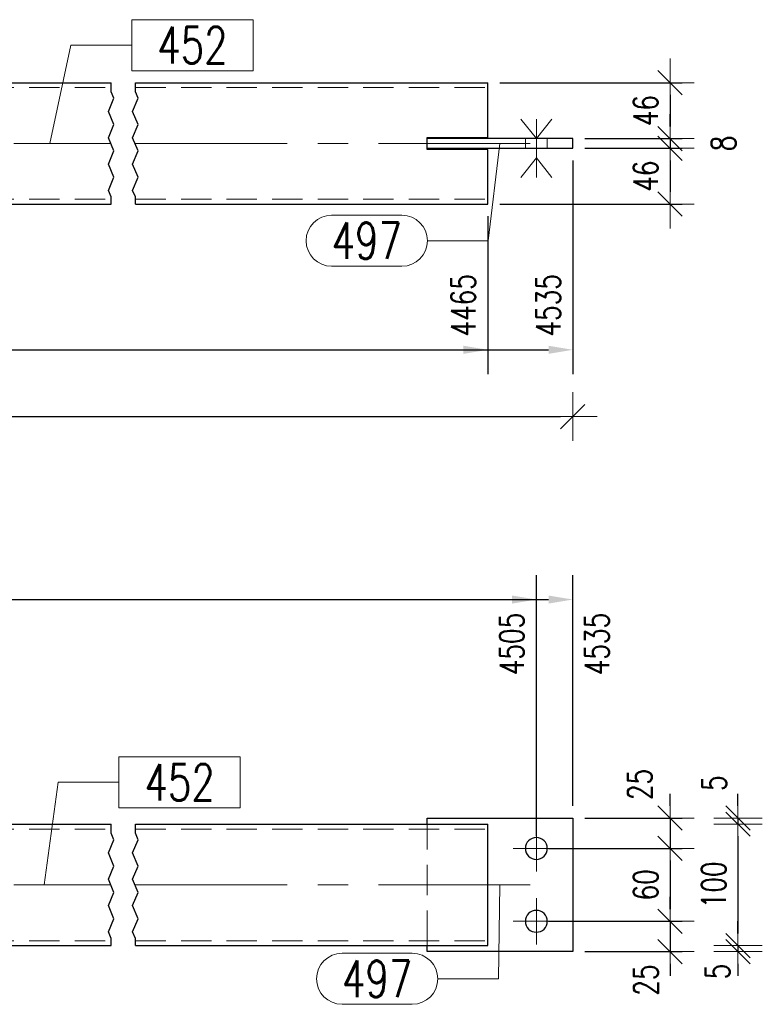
# Model space of a CAD drawing. Header units: millimetres. Extents: x -876 to 136, y 14938 to 15607.
# Tile 42 of 46: x -98 to -37, y 15337 to 15418. Entities that reach past the tile are written whole.
import ezdxf

# ---------------------------------------------------------------- set-up
doc = ezdxf.new("R2010")
doc.units = ezdxf.units.MM
doc.header["$LTSCALE"] = 10
doc.linetypes.add('HIDDEN', pattern=[0.375, 0.25, -0.125])
doc.linetypes.add('MITTE', pattern=[2, 1.25, -0.25, 0.25, -0.25])
doc.layers.get('Defpoints').update_dxf_attribs({"color": 1})
for name, color, linetype, lineweight in [('PS_Bolt', 4, 'Continuous', 13), ('PS_DIM', 4, 'Continuous', 13), ('PS_Hidden', 2, 'HIDDEN', 9), ('PS_Mid', 5, 'MITTE', 15), ('PS_Pos', 1, 'Continuous', 15), ('PS_Shape', 161, 'Continuous', 30), ('PS_SOLID', 7, 'Continuous', 30)]:
    doc.layers.add(name, color=color, linetype=linetype, lineweight=lineweight)
doc.styles.add('simplex', font='simplex.shx', dxfattribs={"width": 0.75})
doc.dimstyles.new('1_10_GŁ_DS1-LS10', dxfattribs={"dimtxt": 2, "dimasz": 2, "dimexe": 2, "dimexo": 1, "dimgap": 1, "dimtad": 1, "dimjust": 4, "dimdec": 0, "dimlfac": 10, "dimtxsty": 'simplex', "dimblk1": 'NONE', "dimsah": 1, "dimcen": 2, "dimclrd": 256, "dimclre": 256, "dimclrt": 3, "dimadec": 1, "dimazin": 0, "dimtfac": 1, "dimtdec": 0, "dimtmove": 2, "dimatfit": 3, "dimfxl": 1, "dimarcsym": 0})
doc.dimstyles.new('1_10_PRZ', dxfattribs={"dimtxt": 2, "dimasz": 1, "dimexe": 2, "dimexo": 5, "dimgap": 1, "dimtad": 1, "dimdec": 0, "dimlfac": 10, "dimtxsty": 'simplex', "dimblk": 'dimznak', "dimcen": 2, "dimse1": 1, "dimse2": 1, "dimclrt": 3, "dimadec": 1, "dimazin": 0, "dimtfac": 1, "dimtdec": 0, "dimtix": 1, "dimtmove": 2, "dimatfit": 3, "dimldrblk": 'dim-grot', "dimfxl": 1, "dimarcsym": 0})
doc.dimstyles.new('1_10_PRZ_DS1-LS10', dxfattribs={"dimtxt": 2, "dimasz": 1, "dimexe": 2, "dimexo": 5, "dimgap": 1, "dimtad": 1, "dimdec": 0, "dimlfac": 10, "dimtxsty": 'simplex', "dimblk": 'dimznak', "dimcen": 2, "dimse1": 1, "dimse2": 1, "dimclrt": 3, "dimadec": 1, "dimazin": 0, "dimtfac": 1, "dimtdec": 0, "dimtix": 1, "dimtmove": 2, "dimatfit": 3, "dimldrblk": 'dim-grot', "dimfxl": 1, "dimarcsym": 0})
doc.dimstyles.new('1_10_SC', dxfattribs={"dimtxt": 2, "dimasz": 1, "dimexe": 1, "dimexo": 1, "dimgap": 1, "dimtad": 1, "dimdec": 0, "dimlfac": 10, "dimtxsty": 'simplex', "dimblk": 'dimznak', "dimcen": 2, "dimclrd": 256, "dimclre": 256, "dimclrt": 3, "dimadec": 1, "dimazin": 0, "dimtfac": 1, "dimtdec": 0, "dimtix": 1, "dimtmove": 2, "dimatfit": 3, "dimldrblk": 'dim-grot', "dimfxl": 1, "dimarcsym": 0})

# ---------------------------------------------------------------- blocks, each defined once
blk = doc.blocks.new('dimznak')
at = {"color": 0}
for points in [[(0, 2), (0, -2)], [(-2, 0), (2, 0)]]:
    blk.add_lwpolyline(points, dxfattribs=at)
at = {"color": 2}
blk.add_lwpolyline([(1, 1), (-1, -1)], dxfattribs=at)
blk = doc.blocks.new('*D174')
at = {"layer": 'Defpoints', "color": 0, "transparency": 16777216}
for p in [(-59.168, 15412.447), (-52.168, 15407.847), (-44.168, 15407.847)]:
    blk.add_point(p, dxfattribs=at)
at = {"layer": 'PS_DIM', "lineweight": -2, "transparency": 16777216}
for p, q in [((-58.168, 15412.447), (-43.168, 15412.447)), ((-44.168, 15411.447), (-44.168, 15408.847)), ((-51.168, 15407.847), (-43.168, 15407.847))]:
    blk.add_line(p, q, dxfattribs=at)
for p, rotation in [((-44.168, 15412.447), 90), ((-44.168, 15407.847), 270)]:
    blk.add_blockref('dimznak', p, dxfattribs=dict(at, rotation=rotation))
at = {"layer": 'PS_DIM', "color": 3, "transparency": 16777216, "insert": (-46.168, 15410.147), "char_height": 2, "attachment_point": 5, "rotation": 90, "style": 'simplex'}
blk.add_mtext('46', dxfattribs=at)
blk = doc.blocks.new('dim-grot')
blk.add_hatch(color=256).paths.add_polyline_path([(0, 0), (-2, 0.5), (-2, -0.5)])
blk.add_lwpolyline([(0, 0), (-2, 0.5), (-2, -0.5), (0, 0)])
blk = doc.blocks.new('*D175')
at = {"layer": 'Defpoints', "color": 0, "transparency": 16777216}
for p in [(-52.168, 15407.847), (-52.168, 15407.047), (-44.168, 15407.047)]:
    blk.add_point(p, dxfattribs=at)
at = {"layer": 'PS_DIM', "lineweight": -2, "transparency": 16777216}
for p, q in [((-44.168, 15408.847), (-44.168, 15409.847)), ((-51.168, 15407.847), (-43.168, 15407.847)), ((-44.168, 15407.847), (-44.168, 15407.047)), ((-51.168, 15407.047), (-43.168, 15407.047)), ((-44.168, 15406.047), (-44.168, 15405.047))]:
    blk.add_line(p, q, dxfattribs=at)
for p, rotation in [((-44.168, 15407.847), 270), ((-44.168, 15407.047), 90)]:
    blk.add_blockref('dimznak', p, dxfattribs=dict(at, rotation=rotation))
at = {"layer": 'PS_DIM', "color": 3, "transparency": 16777216, "insert": (-39.762, 15407.447), "char_height": 2, "attachment_point": 5, "rotation": 90, "style": 'simplex'}
blk.add_mtext('8', dxfattribs=at)
blk = doc.blocks.new('*D176')
at = {"layer": 'Defpoints', "color": 0, "transparency": 16777216}
for p in [(-52.168, 15407.047), (-59.168, 15402.447), (-44.168, 15402.447)]:
    blk.add_point(p, dxfattribs=at)
at = {"layer": 'PS_DIM', "lineweight": -2, "transparency": 16777216}
for p, q in [((-51.168, 15407.047), (-43.168, 15407.047)), ((-44.168, 15406.047), (-44.168, 15403.447)), ((-58.168, 15402.447), (-43.168, 15402.447))]:
    blk.add_line(p, q, dxfattribs=at)
for p, rotation in [((-44.168, 15407.047), 90), ((-44.168, 15402.447), 270)]:
    blk.add_blockref('dimznak', p, dxfattribs=dict(at, rotation=rotation))
at = {"layer": 'PS_DIM', "color": 3, "transparency": 16777216, "insert": (-46.168, 15404.747), "char_height": 2, "attachment_point": 5, "rotation": 90, "style": 'simplex'}
blk.add_mtext('46', dxfattribs=at)
blk = doc.blocks.new('*D261')
at = {"layer": 'Defpoints', "color": 0, "transparency": 16777216}
for p in [(-52.168, 15351.876), (-55.168, 15349.376), (-44.168, 15349.376)]:
    blk.add_point(p, dxfattribs=at)
at = {"layer": 'PS_DIM', "lineweight": -2, "transparency": 16777216}
for p, q in [((-44.168, 15352.876), (-44.168, 15353.876)), ((-51.168, 15351.876), (-43.168, 15351.876)), ((-44.168, 15351.876), (-44.168, 15349.376)), ((-54.168, 15349.376), (-43.168, 15349.376)), ((-44.168, 15348.376), (-44.168, 15347.376))]:
    blk.add_line(p, q, dxfattribs=at)
for p, rotation in [((-44.168, 15351.876), 270), ((-44.168, 15349.376), 90)]:
    blk.add_blockref('dimznak', p, dxfattribs=dict(at, rotation=rotation))
at = {"layer": 'PS_DIM', "color": 3, "transparency": 16777216, "insert": (-46.651, 15354.643), "char_height": 2, "attachment_point": 5, "rotation": 90, "style": 'simplex'}
blk.add_mtext('25', dxfattribs=at)
blk = doc.blocks.new('*D262')
at = {"layer": 'Defpoints', "color": 0, "transparency": 16777216}
for p in [(-55.168, 15349.376), (-55.168, 15343.376), (-44.168, 15343.376)]:
    blk.add_point(p, dxfattribs=at)
at = {"layer": 'PS_DIM', "lineweight": -2, "transparency": 16777216}
for p, q in [((-54.168, 15349.376), (-43.168, 15349.376)), ((-44.168, 15348.376), (-44.168, 15344.376)), ((-54.168, 15343.376), (-43.168, 15343.376))]:
    blk.add_line(p, q, dxfattribs=at)
for p, rotation in [((-44.168, 15349.376), 90), ((-44.168, 15343.376), 270)]:
    blk.add_blockref('dimznak', p, dxfattribs=dict(at, rotation=rotation))
at = {"layer": 'PS_DIM', "color": 3, "transparency": 16777216, "insert": (-46.168, 15346.376), "char_height": 2, "attachment_point": 5, "rotation": 90, "style": 'simplex'}
blk.add_mtext('60', dxfattribs=at)
blk = doc.blocks.new('*D263')
at = {"layer": 'Defpoints', "color": 0, "transparency": 16777216}
for p in [(-55.168, 15343.376), (-52.168, 15340.876), (-44.168, 15340.876)]:
    blk.add_point(p, dxfattribs=at)
at = {"layer": 'PS_DIM', "lineweight": -2, "transparency": 16777216}
for p, q in [((-44.168, 15344.376), (-44.168, 15345.376)), ((-54.168, 15343.376), (-43.168, 15343.376)), ((-44.168, 15343.376), (-44.168, 15340.876)), ((-51.168, 15340.876), (-43.168, 15340.876)), ((-44.168, 15339.876), (-44.168, 15338.876))]:
    blk.add_line(p, q, dxfattribs=at)
for p, rotation in [((-44.168, 15343.376), 270), ((-44.168, 15340.876), 90)]:
    blk.add_blockref('dimznak', p, dxfattribs=dict(at, rotation=rotation))
at = {"layer": 'PS_DIM', "color": 3, "transparency": 16777216, "insert": (-46.154, 15338.531), "char_height": 2, "attachment_point": 5, "rotation": 90, "style": 'simplex'}
blk.add_mtext('25', dxfattribs=at)
blk = doc.blocks.new('*D264')
at = {"layer": 'Defpoints', "color": 0, "transparency": 16777216}
for p in [(-64.168, 15351.876), (-59.168, 15351.376), (-38.572, 15351.376)]:
    blk.add_point(p, dxfattribs=at)
at = {"layer": 'PS_DIM', "color": 0, "lineweight": -2, "transparency": 16777216}
for p, q in [((-38.572, 15352.876), (-38.572, 15353.876)), ((-38.572, 15351.876), (-38.572, 15351.376)), ((-38.572, 15350.376), (-38.572, 15349.376))]:
    blk.add_line(p, q, dxfattribs=at)
for p, rotation in [((-38.572, 15351.876), 270), ((-38.572, 15351.376), 90)]:
    blk.add_blockref('dimznak', p, dxfattribs=dict(at, rotation=rotation))
at = {"layer": 'PS_DIM', "color": 3, "transparency": 16777216, "insert": (-40.527, 15354.752), "char_height": 2, "attachment_point": 5, "rotation": 90, "style": 'simplex'}
blk.add_mtext('5', dxfattribs=at)
blk = doc.blocks.new('*D265')
at = {"layer": 'Defpoints', "color": 0, "transparency": 16777216}
for p in [(-59.168, 15351.376), (-66.238, 15341.376), (-38.572, 15341.376)]:
    blk.add_point(p, dxfattribs=at)
at = {"layer": 'PS_DIM', "color": 0, "lineweight": -2, "transparency": 16777216}
blk.add_line((-38.572, 15350.376), (-38.572, 15342.376), dxfattribs=at)
for p, rotation in [((-38.572, 15351.376), 90), ((-38.572, 15341.376), 270)]:
    blk.add_blockref('dimznak', p, dxfattribs=dict(at, rotation=rotation))
at = {"layer": 'PS_DIM', "color": 3, "transparency": 16777216, "insert": (-40.572, 15346.376), "char_height": 2, "attachment_point": 5, "rotation": 90, "style": 'simplex'}
blk.add_mtext('100', dxfattribs=at)
blk = doc.blocks.new('*D266')
at = {"layer": 'Defpoints', "color": 0, "transparency": 16777216}
for p in [(-66.238, 15341.376), (-64.168, 15340.876), (-38.572, 15340.876)]:
    blk.add_point(p, dxfattribs=at)
at = {"layer": 'PS_DIM', "color": 0, "lineweight": -2, "transparency": 16777216}
for p, q in [((-38.572, 15342.376), (-38.572, 15343.376)), ((-38.572, 15341.376), (-38.572, 15340.876)), ((-38.572, 15339.876), (-38.572, 15338.876))]:
    blk.add_line(p, q, dxfattribs=at)
for p, rotation in [((-38.572, 15341.376), 270), ((-38.572, 15340.876), 90)]:
    blk.add_blockref('dimznak', p, dxfattribs=dict(at, rotation=rotation))
at = {"layer": 'PS_DIM', "color": 3, "transparency": 16777216, "insert": (-40.251, 15339.238), "char_height": 2, "attachment_point": 5, "rotation": 90, "style": 'simplex'}
blk.add_mtext('5', dxfattribs=at)
blk = doc.blocks.new('*D303')
at = {"layer": 'Defpoints', "color": 0, "transparency": 16777216}
for p in [(-153.168, 15402.447), (-59.168, 15402.447), (-59.168, 15390.447)]:
    blk.add_point(p, dxfattribs=at)
at = {"layer": 'PS_DIM', "lineweight": -2, "transparency": 16777216}
for p, q in [((-153.168, 15401.447), (-153.168, 15388.447)), ((-59.168, 15401.447), (-59.168, 15388.447)), ((-153.168, 15390.447), (-61.168, 15390.447))]:
    blk.add_line(p, q, dxfattribs=at)
at = {"layer": 'PS_DIM', "transparency": 16777216}
blk.add_solid([(-61.168, 15390.781), (-61.168, 15390.114), (-59.168, 15390.447)], dxfattribs=at)
at = {"layer": 'PS_DIM', "color": 3, "transparency": 16777216, "insert": (-61.188, 15394.11), "char_height": 2, "attachment_point": 5, "rotation": 90, "style": 'simplex'}
blk.add_mtext('4465', dxfattribs=at)
blk = doc.blocks.new('_None')
blk = doc.blocks.new('*D304')
at = {"layer": 'Defpoints', "color": 0, "transparency": 16777216}
for p in [(-52.168, 15407.047), (-153.168, 15402.447), (-52.168, 15390.447)]:
    blk.add_point(p, dxfattribs=at)
at = {"layer": 'PS_DIM', "lineweight": -2, "transparency": 16777216}
for p, q in [((-52.168, 15406.047), (-52.168, 15388.447)), ((-153.168, 15401.447), (-153.168, 15388.447)), ((-153.168, 15390.447), (-54.168, 15390.447))]:
    blk.add_line(p, q, dxfattribs=at)
at = {"layer": 'PS_DIM', "transparency": 16777216}
blk.add_solid([(-54.168, 15390.781), (-54.168, 15390.114), (-52.168, 15390.447)], dxfattribs=at)
at = {"layer": 'PS_DIM', "color": 3, "transparency": 16777216, "insert": (-54.188, 15394.11), "char_height": 2, "attachment_point": 5, "rotation": 90, "style": 'simplex'}
blk.add_mtext('4535', dxfattribs=at)
blk = doc.blocks.new('*D312')
at = {"layer": 'Defpoints', "color": 0, "transparency": 16777216}
for p in [(-55.168, 15369.876), (-55.168, 15349.376), (-153.168, 15341.376)]:
    blk.add_point(p, dxfattribs=at)
at = {"layer": 'PS_DIM', "lineweight": -2, "transparency": 16777216}
for p, q in [((-153.168, 15342.376), (-153.168, 15371.876)), ((-55.168, 15350.376), (-55.168, 15371.876)), ((-153.168, 15369.876), (-57.168, 15369.876))]:
    blk.add_line(p, q, dxfattribs=at)
at = {"layer": 'PS_DIM', "transparency": 16777216}
blk.add_solid([(-57.168, 15370.209), (-57.168, 15369.543), (-55.168, 15369.876)], dxfattribs=at)
at = {"layer": 'PS_DIM', "color": 3, "transparency": 16777216, "insert": (-57.188, 15366.213), "char_height": 2, "attachment_point": 5, "rotation": 90, "style": 'simplex'}
blk.add_mtext('4505', dxfattribs=at)
blk = doc.blocks.new('*D313')
at = {"layer": 'Defpoints', "color": 0, "transparency": 16777216}
for p in [(-52.168, 15369.876), (-52.168, 15351.876), (-153.168, 15341.376)]:
    blk.add_point(p, dxfattribs=at)
at = {"layer": 'PS_DIM', "lineweight": -2, "transparency": 16777216}
for p, q in [((-153.168, 15342.376), (-153.168, 15371.876)), ((-52.168, 15352.876), (-52.168, 15371.876)), ((-153.168, 15369.876), (-54.168, 15369.876))]:
    blk.add_line(p, q, dxfattribs=at)
at = {"layer": 'PS_DIM', "transparency": 16777216}
blk.add_solid([(-54.168, 15370.209), (-54.168, 15369.543), (-52.168, 15369.876)], dxfattribs=at)
at = {"layer": 'PS_DIM', "color": 3, "transparency": 16777216, "insert": (-50.186, 15366.213), "char_height": 2, "attachment_point": 5, "rotation": 90, "style": 'simplex'}
blk.add_mtext('4535', dxfattribs=at)
blk = doc.blocks.new('*D439')
at = {"layer": 'Defpoints', "color": 0, "transparency": 16777216}
for p in [(-160.168, 15407.047), (-52.168, 15407.047), (-52.168, 15384.947)]:
    blk.add_point(p, dxfattribs=at)
at = {"layer": 'PS_DIM', "color": 0, "lineweight": -2, "transparency": 16777216}
blk.add_line((-159.168, 15384.947), (-53.168, 15384.947), dxfattribs=at)
at = {"layer": 'PS_DIM', "color": 0, "lineweight": -2, "transparency": 16777216, "rotation": 180}
blk.add_blockref('dimznak', (-160.168, 15384.947), dxfattribs=at)
at = {"layer": 'PS_DIM', "color": 0, "lineweight": -2, "transparency": 16777216}
blk.add_blockref('dimznak', (-52.168, 15384.947), dxfattribs=at)
at = {"layer": 'PS_DIM', "color": 3, "transparency": 16777216, "insert": (-106.168, 15386.987), "char_height": 2, "attachment_point": 5, "style": 'simplex'}
blk.add_mtext('4605', dxfattribs=at)
blk = doc.blocks.new('*X796')
at = {"color": 1}
for p, q in [((-90.168, 15411.704), (-90.168, 15412.447)), ((-88.168, 15411.704), (-88.168, 15412.447)), ((-89.938, 15411.162), (-90.168, 15411.704)), ((-87.938, 15411.162), (-88.168, 15411.704)), ((-90.397, 15410.079), (-89.938, 15411.162)), ((-88.397, 15410.079), (-87.938, 15411.162)), ((-89.938, 15408.995), (-90.397, 15410.079)), ((-87.938, 15408.995), (-88.397, 15410.079)), ((-90.397, 15407.912), (-89.938, 15408.995)), ((-88.397, 15407.912), (-87.938, 15408.995)), ((-89.938, 15406.828), (-90.397, 15407.912)), ((-87.938, 15406.828), (-88.397, 15407.912)), ((-90.397, 15405.744), (-89.938, 15406.828)), ((-88.397, 15405.744), (-87.938, 15406.828)), ((-89.938, 15404.661), (-90.397, 15405.744)), ((-87.938, 15404.661), (-88.397, 15405.744)), ((-90.397, 15403.577), (-89.938, 15404.661)), ((-88.397, 15403.577), (-87.938, 15404.661)), ((-90.168, 15403.035), (-90.397, 15403.577)), ((-88.168, 15403.035), (-88.397, 15403.577)), ((-90.168, 15402.447), (-90.168, 15403.035)), ((-88.168, 15402.447), (-88.168, 15403.035))]:
    blk.add_line(p, q, dxfattribs=at)
at = {"layer": 'PS_Hidden', "color": 2, "linetype": 'HIDDEN'}
for p, q in [((-153.168, 15412.047), (-90.168, 15412.047)), ((-88.168, 15412.047), (-59.168, 15412.047)), ((-158.068, 15407.047), (-158.068, 15407.847)), ((-156.268, 15407.047), (-156.268, 15407.847)), ((-56.068, 15407.047), (-56.068, 15407.847)), ((-54.268, 15407.047), (-54.268, 15407.847)), ((-126.168, 15406.247), (-126.168, 15407.047)), ((-114.168, 15407.047), (-126.168, 15407.047)), ((-124.168, 15406.247), (-124.168, 15407.047)), ((-124.068, 15406.247), (-124.068, 15407.047)), ((-122.268, 15406.247), (-122.268, 15407.047)), ((-122.168, 15407.047), (-122.168, 15406.247)), ((-114.168, 15406.247), (-114.168, 15407.047)), ((-114.168, 15406.247), (-126.168, 15406.247)), ((-153.168, 15402.847), (-90.168, 15402.847)), ((-88.168, 15402.847), (-59.168, 15402.847))]:
    blk.add_line(p, q, dxfattribs=at)
at = {"layer": 'PS_Mid', "color": 5, "linetype": 'MITTE'}
for p, q in [((-157.168, 15408.847), (-157.168, 15406.047)), ((-157.168, 15408.847), (-157.168, 15406.047)), ((-55.168, 15408.847), (-55.168, 15406.047)), ((-55.168, 15408.847), (-55.168, 15406.047)), ((-123.168, 15408.047), (-123.168, 15405.247)), ((-158.168, 15407.447), (-90.168, 15407.447)), ((-88.168, 15407.447), (-54.168, 15407.447))]:
    blk.add_line(p, q, dxfattribs=at)
at = {"layer": 'PS_SOLID', "color": 7, "linetype": 'Continuous'}
for p, q in [((-153.168, 15412.447), (-90.168, 15412.447)), ((-153.168, 15412.447), (-153.168, 15407.947)), ((-88.168, 15412.447), (-59.168, 15412.447)), ((-59.168, 15407.947), (-59.168, 15412.447)), ((-148.168, 15407.847), (-160.168, 15407.847)), ((-160.168, 15407.047), (-160.168, 15407.847)), ((-153.168, 15407.947), (-148.168, 15407.947)), ((-148.168, 15407.947), (-148.168, 15407.847)), ((-148.168, 15407.047), (-148.168, 15407.847)), ((-64.168, 15407.947), (-59.168, 15407.947)), ((-64.168, 15407.847), (-64.168, 15407.947)), ((-52.168, 15407.847), (-64.168, 15407.847)), ((-64.168, 15407.047), (-64.168, 15407.847)), ((-52.168, 15407.047), (-52.168, 15407.847)), ((-148.168, 15407.047), (-160.168, 15407.047)), ((-153.168, 15406.947), (-153.168, 15402.447)), ((-148.168, 15406.947), (-153.168, 15406.947)), ((-148.168, 15407.047), (-148.168, 15406.947)), ((-64.168, 15407.047), (-52.168, 15407.047)), ((-64.168, 15406.947), (-64.168, 15407.047)), ((-59.168, 15406.947), (-64.168, 15406.947)), ((-59.168, 15402.447), (-59.168, 15406.947)), ((-153.168, 15402.447), (-90.168, 15402.447)), ((-88.168, 15402.447), (-59.168, 15402.447))]:
    blk.add_line(p, q, dxfattribs=at)
blk = doc.blocks.new('*X797')
at = {"color": 4, "linetype": 'Continuous'}
for p, q in [((-56.448, 15409.447), (-55.168, 15407.847)), ((-55.168, 15407.847), (-53.888, 15409.447)), ((-55.168, 15409.447), (-55.168, 15404.647)), ((-56.448, 15404.647), (-55.168, 15406.247)), ((-55.168, 15406.247), (-53.888, 15404.647))]:
    blk.add_line(p, q, dxfattribs=at)
blk = doc.blocks.new('*X801')
at = {"color": 4, "linetype": 'Continuous'}
for p, q in [((-56.448, 15409.447), (-55.168, 15407.847)), ((-55.168, 15407.847), (-53.888, 15409.447)), ((-55.168, 15409.447), (-55.168, 15404.647)), ((-56.448, 15404.647), (-55.168, 15406.247)), ((-55.168, 15406.247), (-53.888, 15404.647))]:
    blk.add_line(p, q, dxfattribs=at)
blk = doc.blocks.new('*X802')
at = {"color": 1}
for p, q in [((-78.487, 15417.638), (-88.473, 15417.638)), ((-88.473, 15417.638), (-88.473, 15413.438)), ((-78.487, 15413.438), (-78.487, 15417.638)), ((-95.205, 15407.447), (-93.473, 15415.538)), ((-93.473, 15415.538), (-88.473, 15415.538)), ((-88.473, 15413.438), (-78.487, 15413.438))]:
    blk.add_line(p, q, dxfattribs=at)
at = {"color": 30, "style": 'simplex', "width": 0.75}
blk.add_text('452', height=3, dxfattribs=at).set_placement((-86.373, 15414.038))
blk = doc.blocks.new('*X803')
at = {"color": 1}
for p, q in [((-58.168, 15407.447), (-59.135, 15399.431)), ((-72.02, 15401.531), (-66.235, 15401.531)), ((-64.135, 15399.431), (-59.135, 15399.431)), ((-72.02, 15397.331), (-66.235, 15397.331))]:
    blk.add_line(p, q, dxfattribs=at)
for centre, start, end in [((-72.02, 15399.431), 90, 270), ((-66.235, 15399.431), 270, 90)]:
    blk.add_arc(centre, 2.1, start, end, dxfattribs=at)
at = {"color": 30, "style": 'simplex', "width": 0.75}
blk.add_text('497', height=3, dxfattribs=at).set_placement((-72.02, 15397.931))
blk = doc.blocks.new('*X809')
at = {"color": 1}
for p, q in [((-90.168, 15350.633), (-90.168, 15351.376)), ((-88.168, 15350.633), (-88.168, 15351.376)), ((-90.397, 15349.008), (-89.938, 15350.091)), ((-89.938, 15350.091), (-90.168, 15350.633)), ((-88.397, 15349.008), (-87.938, 15350.091)), ((-87.938, 15350.091), (-88.168, 15350.633)), ((-89.938, 15347.924), (-90.397, 15349.008)), ((-87.938, 15347.924), (-88.397, 15349.008)), ((-90.397, 15346.841), (-89.938, 15347.924)), ((-88.397, 15346.841), (-87.938, 15347.924)), ((-89.938, 15345.757), (-90.397, 15346.841)), ((-87.938, 15345.757), (-88.397, 15346.841)), ((-90.397, 15344.673), (-89.938, 15345.757)), ((-88.397, 15344.673), (-87.938, 15345.757)), ((-89.938, 15343.59), (-90.397, 15344.673)), ((-87.938, 15343.59), (-88.397, 15344.673)), ((-90.397, 15342.506), (-89.938, 15343.59)), ((-88.397, 15342.506), (-87.938, 15343.59)), ((-90.168, 15341.964), (-90.397, 15342.506)), ((-90.168, 15341.376), (-90.168, 15341.964)), ((-88.168, 15341.964), (-88.397, 15342.506)), ((-88.168, 15341.376), (-88.168, 15341.964))]:
    blk.add_line(p, q, dxfattribs=at)
at = {"layer": 'PS_Hidden', "color": 2, "linetype": 'HIDDEN'}
for p, q in [((-153.168, 15350.976), (-90.168, 15350.976)), ((-148.168, 15351.376), (-148.168, 15350.976)), ((-148.168, 15350.976), (-148.168, 15341.776)), ((-88.168, 15350.976), (-59.168, 15350.976)), ((-64.168, 15351.376), (-64.168, 15350.976)), ((-64.168, 15341.776), (-64.168, 15350.976)), ((-153.168, 15341.776), (-90.168, 15341.776)), ((-148.168, 15341.776), (-148.168, 15341.376)), ((-88.168, 15341.776), (-59.168, 15341.776)), ((-64.168, 15341.776), (-64.168, 15341.376))]:
    blk.add_line(p, q, dxfattribs=at)
at = {"layer": 'PS_Mid', "color": 5, "linetype": 'MITTE'}
for p, q in [((-123.168, 15358.276), (-123.168, 15354.476)), ((-121.268, 15356.376), (-125.068, 15356.376)), ((-157.168, 15351.276), (-157.168, 15347.476)), ((-55.168, 15351.276), (-55.168, 15347.476)), ((-155.268, 15349.376), (-159.068, 15349.376)), ((-53.268, 15349.376), (-57.068, 15349.376)), ((-158.168, 15346.376), (-90.168, 15346.376)), ((-88.168, 15346.376), (-54.168, 15346.376)), ((-157.168, 15345.276), (-157.168, 15341.476)), ((-55.168, 15345.276), (-55.168, 15341.476)), ((-155.268, 15343.376), (-159.068, 15343.376)), ((-53.268, 15343.376), (-57.068, 15343.376))]:
    blk.add_line(p, q, dxfattribs=at)
at = {"layer": 'PS_SOLID', "color": 7, "linetype": 'Continuous'}
for p, q in [((-124.168, 15359.376), (-126.168, 15357.376)), ((-124.168, 15359.376), (-122.168, 15359.376)), ((-114.168, 15354.376), (-122.168, 15359.376)), ((-126.168, 15351.376), (-126.168, 15357.376)), ((-114.168, 15354.376), (-114.168, 15351.376)), ((-160.168, 15351.876), (-148.168, 15351.876)), ((-160.168, 15340.876), (-160.168, 15351.876)), ((-148.168, 15351.876), (-148.168, 15351.376)), ((-64.168, 15351.876), (-52.168, 15351.876)), ((-64.168, 15351.376), (-64.168, 15351.876)), ((-52.168, 15351.876), (-52.168, 15340.876)), ((-153.168, 15351.376), (-153.168, 15341.376)), ((-153.168, 15351.376), (-90.168, 15351.376)), ((-88.168, 15351.376), (-59.168, 15351.376)), ((-59.168, 15341.376), (-59.168, 15351.376)), ((-153.168, 15341.376), (-90.168, 15341.376)), ((-148.168, 15341.376), (-148.168, 15340.876)), ((-88.168, 15341.376), (-59.168, 15341.376)), ((-64.168, 15340.876), (-64.168, 15341.376)), ((-148.168, 15340.876), (-160.168, 15340.876)), ((-52.168, 15340.876), (-64.168, 15340.876))]:
    blk.add_line(p, q, dxfattribs=at)
at = {"layer": 'PS_SOLID', "color": 7, "extrusion": (0, 0, -1)}
for centre in [(123.168, 15356.376), (157.168, 15349.376), (55.168, 15349.376), (157.168, 15343.376), (55.168, 15343.376)]:
    blk.add_circle(centre, 0.9, dxfattribs=at)
blk = doc.blocks.new('*X810')
at = {"color": 4, "linetype": 'Continuous'}
blk.add_line((-55.168, 15349.376), (-55.168, 15349.376), dxfattribs=at)
blk.add_line((-55.168, 15349.376), (-55.168, 15349.376), dxfattribs=at)
blk.add_line((-55.168, 15349.376), (-55.168, 15349.376), dxfattribs=at)
blk.add_line((-55.168, 15349.376), (-55.168, 15349.376), dxfattribs=at)
blk.add_line((-55.168, 15349.376), (-55.168, 15349.376), dxfattribs=at)
blk = doc.blocks.new('*X814')
at = {"color": 4, "linetype": 'Continuous'}
blk.add_line((-55.168, 15343.376), (-55.168, 15343.376), dxfattribs=at)
blk.add_line((-55.168, 15343.376), (-55.168, 15343.376), dxfattribs=at)
blk.add_line((-55.168, 15343.376), (-55.168, 15343.376), dxfattribs=at)
blk.add_line((-55.168, 15343.376), (-55.168, 15343.376), dxfattribs=at)
blk.add_line((-55.168, 15343.376), (-55.168, 15343.376), dxfattribs=at)
blk = doc.blocks.new('*X815')
at = {"color": 1}
for p, q in [((-79.536, 15356.923), (-89.522, 15356.923)), ((-89.522, 15356.923), (-89.522, 15352.723)), ((-79.536, 15352.723), (-79.536, 15356.923)), ((-95.69, 15346.376), (-94.522, 15354.823)), ((-94.522, 15354.823), (-89.522, 15354.823)), ((-89.522, 15352.723), (-79.536, 15352.723))]:
    blk.add_line(p, q, dxfattribs=at)
at = {"color": 30, "style": 'simplex', "width": 0.75}
blk.add_text('452', height=3, dxfattribs=at).set_placement((-87.422, 15353.323))
blk = doc.blocks.new('*X816')
at = {"color": 1}
for p, q in [((-58.168, 15346.376), (-58.279, 15338.637)), ((-71.164, 15340.737), (-65.379, 15340.737)), ((-63.279, 15338.637), (-58.279, 15338.637)), ((-71.164, 15336.537), (-65.379, 15336.537))]:
    blk.add_line(p, q, dxfattribs=at)
for centre, start, end in [((-71.164, 15338.637), 90, 270), ((-65.379, 15338.637), 270, 90)]:
    blk.add_arc(centre, 2.1, start, end, dxfattribs=at)
at = {"color": 30, "style": 'simplex', "width": 0.75}
blk.add_text('497', height=3, dxfattribs=at).set_placement((-71.164, 15337.137))

msp = doc.modelspace()

# ---------------------------------------------------------------- block references
at = {"layer": 'PS_Bolt', "color": 4}
for name in ['*X797', '*X801', '*X810', '*X814']:
    msp.add_blockref(name, (0, 0), dxfattribs=at)
at = {"layer": 'PS_Pos'}
for name in ['*X802', '*X803', '*X815', '*X816']:
    msp.add_blockref(name, (0, 0), dxfattribs=at)
at = {"layer": 'PS_Shape', "color": 20}
for name in ['*X796', '*X809']:
    msp.add_blockref(name, (0, 0), dxfattribs=at)

# ---------------------------------------------------------------- dimensions: what is measured, and where the dimension line sits
at = {"layer": 'PS_DIM'}
for base, p1, p2, dimstyle, picture, middle in [((-44.168, 15407.847), (-59.168, 15412.447), (-52.168, 15407.847), '1_10_SC', '*D174', (-46.168, 15410.147)), ((-44.168, 15402.447), (-52.168, 15407.047), (-59.168, 15402.447), '1_10_SC', '*D176', (-46.168, 15404.747)), ((-38.572, 15341.376), (-59.168, 15351.376), (-66.238, 15341.376), '1_10_PRZ', '*D265', (-40.572, 15346.376)), ((-44.168, 15343.376), (-55.168, 15349.376), (-55.168, 15343.376), '1_10_SC', '*D262', (-46.168, 15346.376))]:
    dim = msp.add_linear_dim(base=base, p1=p1, p2=p2, angle=90, dimstyle=dimstyle, dxfattribs=at)
    dim.commit()
    dim.dimension.update_dxf_attribs({"geometry": picture, "text_midpoint": middle})
for base, p1, p2, dimstyle, picture, middle in [((-44.168, 15407.047), (-52.168, 15407.847), (-52.168, 15407.047), '1_10_SC', '*D175', (-39.762, 15407.447)), ((-44.168, 15349.376), (-52.168, 15351.876), (-55.168, 15349.376), '1_10_SC', '*D261', (-46.651, 15354.643)), ((-38.572, 15351.376), (-64.168, 15351.876), (-59.168, 15351.376), '1_10_PRZ', '*D264', (-40.527, 15354.752)), ((-44.168, 15340.876), (-55.168, 15343.376), (-52.168, 15340.876), '1_10_SC', '*D263', (-46.154, 15338.531)), ((-38.572, 15340.876), (-66.238, 15341.376), (-64.168, 15340.876), '1_10_PRZ', '*D266', (-40.251, 15339.238))]:
    dim = msp.add_linear_dim(base=base, p1=p1, p2=p2, angle=90, dimstyle=dimstyle, dxfattribs=at)
    dim.commit()
    dim.dimension.update_dxf_attribs({"geometry": picture, "text_midpoint": middle, "dimtype": 128})
dim = msp.add_linear_dim(base=(-52.168, 15384.947), p1=(-160.168, 15407.047), p2=(-52.168, 15407.047), text='4605', dimstyle='1_10_PRZ_DS1-LS10', dxfattribs=at)
dim.commit()
dim.dimension.update_dxf_attribs({"geometry": '*D439', "text_midpoint": (-106.168, 15386.987), "dimtype": 128})
for base, p1, p2, text, picture, middle in [((-52.168, 15390.447), (-153.168, 15402.447), (-52.168, 15407.047), '4535', '*D304', (-54.188, 15394.11)), ((-59.168, 15390.447), (-153.168, 15402.447), (-59.168, 15402.447), '4465', '*D303', (-61.188, 15394.11)), ((-55.168, 15369.876), (-153.168, 15341.376), (-55.168, 15349.376), '4505', '*D312', (-57.188, 15366.213)), ((-52.168, 15369.876), (-153.168, 15341.376), (-52.168, 15351.876), '4535', '*D313', (-50.186, 15366.213))]:
    dim = msp.add_linear_dim(base=base, p1=p1, p2=p2, text=text, dimstyle='1_10_GŁ_DS1-LS10', dxfattribs=at)
    dim.commit()
    dim.dimension.update_dxf_attribs({"geometry": picture, "text_midpoint": middle, "dimtype": 128, "text_rotation": 90})

doc.saveas('drawing.dxf')
